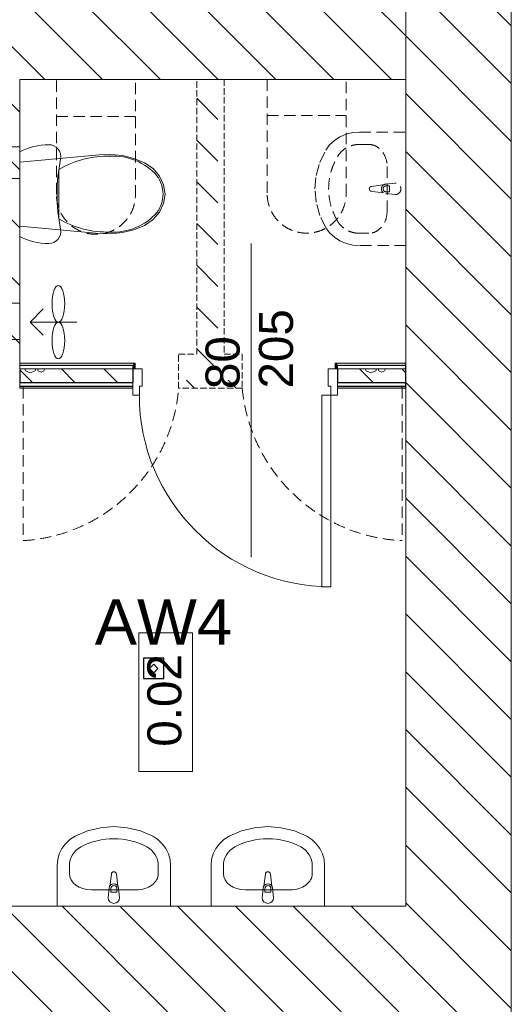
# Model space of a CAD drawing. Header units: millimetres. Extents: x -146116 to 602001, y -318793 to 100489.
# Tile 86 of 100: x 332644 to 334809, y -8807 to -4472. Entities that reach past the tile are written whole.
import ezdxf

# ---------------------------------------------------------------- set-up
doc = ezdxf.new("R2010")
doc.units = ezdxf.units.MM
doc.header["$LTSCALE"] = 0.1
doc.header["$MEASUREMENT"] = 0
doc.linetypes.add('eks Rzut parteru$0$Dashed_line', pattern=[750, 500, -250])
doc.linetypes.add('eks Rzut parteru$0$Krawędzie ukryte', pattern=[391.222223, 282.222223, -109])
for name, color, linetype, lineweight in [('eks Rzut parteru$0$Nowe_2D - Ogólne_Nr_pióra__1', 8, 'Continuous', 13), ('eks Rzut parteru$0$Nowe_2D - Ogólne_Nr_pióra__20', 8, 'Continuous', 13), ('eks Rzut parteru$0$Nowe_2D - Ogólne_Nr_pióra__6', 8, 'Continuous', 13), ('eks Rzut parteru$0$Nowe_320-W Umeblowanie_Nr_pióra__6', 8, 'Continuous', 13), ('eks Rzut parteru$0$Nowe_830-G Teksty Etykiety_Nr_pióra__6', 8, 'Continuous', 13), ('eks Rzut parteru$0$Nowe_Drzwi ARCHICAD_Nr_pióra__27', 8, 'Continuous', 25), ('eks Rzut parteru$0$Nowe_Drzwi ARCHICAD_Nr_pióra__3', 8, 'Continuous', 13), ('eks Rzut parteru$0$Nowe_Drzwi ARCHICAD_Nr_pióra__47', 8, 'Continuous', 15), ('eks Rzut parteru$0$Nowe_Drzwi ARCHICAD_Nr_pióra__6', 8, 'Continuous', 13), ('eks Rzut parteru$0$Nowe_Konstrukcja - Stropy_Nr_pióra__20', 8, 'Continuous', 13), ('eks Rzut parteru$0$Nowe_Konstrukcja - Ściany zew_Nr_pióra__1', 8, 'Continuous', 13), ('eks Rzut parteru$0$Nowe_Konstrukcja - Ściany zew_Nr_pióra__27', 8, 'Continuous', 25), ('eks Rzut parteru$0$Nowe_Konstrukcja - Ściany zew_Nr_pióra__47', 8, 'Continuous', 15), ('eks Rzut parteru$0$poziom_1 (1)_4_0_Nr_pióra__81_Nr_pióra__4', 8, 'Continuous', 18), ('eks Rzut parteru$0$poziom_1 (1)_4_2D - Ogólne_Nr_pióra__1_Nr_pióra__7', 8, 'Continuous', 18), ('eks Rzut parteru$0$poziom_1 (1)_4_Konstrukcja - Stropy_Nr_pióra__81_Nr_pióra__4', 8, 'Continuous', 18), ('eks Rzut parteru$0$poziom_1 (1)_4_Konstrukcja - Ściany zew_Nr_pióra__107_Nr_pióra__10', 8, 'Continuous', 18), ('eks Rzut parteru$0$poziom_1 (1)_4_Konstrukcja - Ściany zew_Nr_pióra__27_Nr_pióra__7', 8, 'Continuous', 18), ('eks Rzut parteru$0$poziom_1 (1)_4_Metryczki pomieszczeń ArchiCADa_Nr_pióra__6_Nr_pióra__5', 8, 'Continuous', 18)]:
    doc.layers.add(name, color=color, linetype=linetype, lineweight=lineweight)
for name, color, linetype in [('eks Rzut parteru$0$Nowe_Drzwi ARCHICAD', 8, 'Continuous'), ('eks Rzut parteru$0$Nowe_Konstrukcja - Ściany zew', 8, 'Continuous'), ('LUXIONA', 92, 'Continuous'), ('REWIZJA_1', 6, 'Continuous')]:
    doc.layers.add(name, color=color, linetype=linetype)
doc.styles.add('ARIAL', font='arial.ttf')
doc.styles.add('eks Rzut parteru$0$GENERATED_STYLE_1', font='arial.ttf')
doc.styles.add('eks Rzut parteru$0$GENERATED_STYLE_5', font='arial.ttf')
pattern_1 = [(135, (247210.2, -28905.45), (127.2792, 127.2792), [])]

# ---------------------------------------------------------------- blocks, each defined once
blk = doc.blocks.new('*X60')
at = {"layer": 'eks Rzut parteru$0$Nowe_Konstrukcja - Ściany zew_Nr_pióra__1', "color": 7, "linetype": 'Continuous', "lineweight": 13}
for p, q in [((79923.9, 8486.4), (79939.3, 8501.8)), ((79932.1, 8409.9), (79923.9, 8413.3)), ((79923.9, 8381.4), (79932.1, 8384.8)), ((79931.7, 8371.3), (79923.9, 8374.6)), ((79940.7, 8349.7), (79931.7, 8371.3)), ((79937.3, 8397.4), (79932.1, 8409.9)), ((79932.1, 8384.8), (79937.3, 8397.4)), ((79923.9, 8298.9), (79983.9, 8358.9)), ((79923.9, 8324.9), (79931.7, 8328.1)), ((79931.7, 8328.1), (79940.7, 8349.7))]:
    blk.add_line(p, q, dxfattribs=at)
blk = doc.blocks.new('*X61')
at = {"layer": 'eks Rzut parteru$0$Nowe_Konstrukcja - Ściany zew_Nr_pióra__1', "color": 7, "linetype": 'Continuous', "lineweight": 13}
for p, q in [((79923.9, 7173.9), (79983.9, 7233.9)), ((79923.9, 6986.4), (79983.9, 7046.4)), ((79932.1, 6909.9), (79923.9, 6913.3)), ((79937.3, 6897.4), (79932.1, 6909.9)), ((79932.1, 6884.8), (79937.3, 6897.4)), ((79923.9, 6881.4), (79932.1, 6884.8)), ((79931.7, 6871.3), (79923.9, 6874.6)), ((79927.9, 6802.9), (79983.9, 6858.9)), ((79940.7, 6849.7), (79931.7, 6871.3)), ((79923.9, 6824.9), (79931.7, 6828.1)), ((79931.7, 6828.1), (79940.7, 6849.7))]:
    blk.add_line(p, q, dxfattribs=at)
blk = doc.blocks.new('eks Rzut parteru$0$Drzwi 21')
at = {"layer": 'eks Rzut parteru$0$Nowe_Drzwi ARCHICAD_Nr_pióra__27', "color": 7, "linetype": 'Continuous', "lineweight": 25}
for p, q in [((-450, -115), (-450, -55)), ((-450, -115), (-450, -55)), ((450, -115), (450, -55)), ((450, -115), (450, -55))]:
    blk.add_line(p, q, dxfattribs=at)
at = {"layer": 'eks Rzut parteru$0$Nowe_Drzwi ARCHICAD_Nr_pióra__3', "color": 7, "linetype": 'Continuous', "lineweight": 13}
blk.add_arc((422, 0), 844, 90, 180, dxfattribs=at)
at = {"layer": 'eks Rzut parteru$0$Nowe_Drzwi ARCHICAD_Nr_pióra__47', "color": 7, "linetype": 'Continuous', "lineweight": 15}
for p, q in [((-450, -40), (-450, -30)), ((-450, -40), (-450, -30)), ((-450, -55), (-450, -40)), ((-450, -55), (-450, -40)), ((450, -40), (450, -30)), ((450, -40), (450, -30)), ((450, -55), (450, -40)), ((450, -55), (450, -40)), ((-440, -115), (-440, -140)), ((440, -115), (440, -140)), ((-450, -140), (-440, -140)), ((450, -140), (440, -140))]:
    blk.add_line(p, q, dxfattribs=at)
at = {"layer": 'eks Rzut parteru$0$Nowe_Drzwi ARCHICAD_Nr_pióra__6', "color": 5, "linetype": 'Continuous', "lineweight": 13}
for p, q in [((382, 0), (382, 844)), ((382, 844), (422, 844)), ((422, 844), (422, 0)), ((-422, 0), (-450, 0)), ((-450, 0), (-450, -115)), ((-422, -40), (-422, 0)), ((422, 0), (382, 0)), ((450, 0), (422, 0)), ((422, 0), (422, -40)), ((450, -115), (450, 0)), ((-410, -40), (-422, -40)), ((-410, -115), (-410, -40)), ((422, -40), (410, -40)), ((410, -40), (410, -115)), ((-450, -115), (-410, -115)), ((410, -115), (450, -115))]:
    blk.add_line(p, q, dxfattribs=at)
blk = doc.blocks.new('eks Rzut parteru')
at = {"layer": 'eks Rzut parteru$0$Nowe_Konstrukcja - Ściany zew', "linetype": 'Continuous', "lineweight": 0}
for points in [[(243695.2, -16180.5), (243695.2, -16190.5), (244194.1, -16190.5), (244194.1, -16180.5)], [(244204.1, -16180.5), (244194.1, -16180.5), (244194.1, -16190.5), (244194.1, -16205.5), (244204.1, -16205.5)], [(245094.1, -16180.5), (245084.1, -16180.5), (245084.1, -16205.5), (245094.1, -16205.5), (245094.1, -16190.5)], [(245394.1, -16180.5), (245094.1, -16180.5), (245094.1, -16190.5), (245394.1, -16190.5)], [(243695.2, -16280.5), (243695.2, -16290.5), (244194.1, -16290.5), (244194.1, -16280.5)], [(245394.1, -16290.5), (245394.1, -16280.5), (245094.1, -16280.5), (245094.1, -16290.5)]]:
    blk.add_hatch(color=256, dxfattribs=at).paths.add_polyline_path(points)
at = {"layer": 'eks Rzut parteru$0$poziom_1 (1)_4_Konstrukcja - Ściany zew_Nr_pióra__107_Nr_pióra__10', "linetype": 'Continuous', "lineweight": 18}
h = blk.add_hatch(dxfattribs=at)
h.set_pattern_fill('BLOCZKI_CERAMICZNE_0004', color=256, angle=270, style=0, pattern_type=2)
h.set_pattern_definition(pattern_1)
h.paths.add_polyline_path([(245860.2, -19035.5), (245860.2, -10485.5), (245395.2, -10950.5), (245395.2, -18570.5)])
h = blk.add_hatch(dxfattribs=at)
h.set_pattern_fill('BLOCZKI_CERAMICZNE_0004', color=256, angle=270, style=0, pattern_type=2)
h.set_pattern_definition(pattern_1)
h.paths.add_polyline_path([(245395.2, -14480.5), (241425.2, -14480.5), (241425.2, -14930.5), (245395.2, -14930.5)])
h = blk.add_hatch(dxfattribs=at)
h.set_pattern_fill('BLOCZKI_CERAMICZNE_0004', color=256, angle=270, style=0, pattern_type=2)
h.set_pattern_definition(pattern_1)
h.paths.add_polyline_path([(243695.2, -16140.5), (243695.2, -14930.5), (243195.2, -14930.5), (243195.2, -16140.5)])
h = blk.add_hatch(dxfattribs=at)
h.set_pattern_fill('BLOCZKI_CERAMICZNE_0004', color=256, angle=270, style=0, pattern_type=2)
h.set_pattern_definition(pattern_1)
h.paths.add_polyline_path([(243195.2, -16140.5), (243195.2, -16290.5), (243695.2, -16290.5), (243695.2, -16140.5)])
h = blk.add_hatch(dxfattribs=at)
h.set_pattern_fill('BLOCZKI_CERAMICZNE_0004', color=256, angle=270, style=0, pattern_type=2)
h.set_pattern_definition(pattern_1)
h.paths.add_polyline_path([(243180.2, -19035.5), (245860.2, -19035.5), (245395.2, -18570.5), (242715.2, -18570.5)])
at = {"layer": 'eks Rzut parteru$0$Nowe_2D - Ogólne_Nr_pióra__1', "linetype": 'Continuous', "lineweight": 13}
for p, q in [((243553.9, -15915.5), (243695.2, -15915.5)), ((243695.2, -15915.5), (243695.2, -16075.5)), ((243741.2, -15999.2), (243799.1, -15941.3)), ((243946.4, -15999.2), (243741.2, -15999.2)), ((243741.2, -15999.2), (243799.1, -16057.1)), ((243695.2, -16075.5), (243553.9, -16075.5))]:
    blk.add_line(p, q, dxfattribs=at)
for centre in [(243865.5, -15918.3), (243865.5, -16080.1)]:
    blk.add_ellipse(centre, major_axis=(0, 80.9), ratio=0.345174, dxfattribs=at)
at = {"layer": 'eks Rzut parteru$0$Nowe_2D - Ogólne_Nr_pióra__20', "linetype": 'eks Rzut parteru$0$Dashed_line', "lineweight": 13}
for p, q in [((243857.3, -14935.5), (243857.3, -15445.6)), ((244204.6, -15445.6), (244204.6, -14935.5)), ((244785.3, -14930.5), (244785.3, -15440.6)), ((245132.6, -15440.6), (245132.6, -14930.5)), ((243857.3, -15094.4), (244204.6, -15094.4)), ((244785.3, -15089.4), (245132.6, -15089.4)), ((243710.2, -16285.5), (243710.2, -16961.3)), ((245379.2, -16285.5), (245379.2, -16961.3))]:
    blk.add_line(p, q, dxfattribs=at)
for centre, radius, start, end in [((244031, -15438.6), 173.8, 182.2989, 357.7011), ((244958.9, -15433.6), 173.8, 182.2989, 357.7011), ((243666.4, -16231.5), 731.2, 273.4345, 355.3737), ((245413.5, -16220.5), 741.6, 185.4095, 267.3487)]:
    blk.add_arc(centre, radius, start, end, dxfattribs=at)
at = {"layer": 'eks Rzut parteru$0$Nowe_2D - Ogólne_Nr_pióra__6', "linetype": 'Continuous', "lineweight": 13}
blk.add_line((244714, -15652.4), (244714, -17033.8), dxfattribs=at)
at = {"layer": 'eks Rzut parteru$0$Nowe_320-W Umeblowanie_Nr_pióra__6', "linetype": 'eks Rzut parteru$0$Dashed_line', "lineweight": 13}
for p, q in [((245105.4, -15183.6), (245132.6, -15172)), ((245132.6, -15172), (245161.6, -15164.8)), ((245161.6, -15164.8), (245191.6, -15162.4)), ((245191.6, -15162.4), (245395.2, -15162.4)), ((245395.2, -15162.4), (245395.2, -15662.4)), ((245060.2, -15218.9), (245081.1, -15199.5)), ((245081.1, -15199.5), (245105.4, -15183.6)), ((245232.3, -15216.7), (245191.6, -15216.7)), ((245016.9, -15295.7), (245043.6, -15241.4)), ((245043.6, -15241.4), (245060.2, -15218.9)), ((245000.7, -15353.2), (245016.9, -15295.7)), ((245313.1, -15313.4), (245313.1, -15511.4)), ((244995.2, -15412.4), (245000.7, -15353.2)), ((245307.2, -15391.4), (245349.1, -15387.4)), ((245000.7, -15471.5), (244995.2, -15412.4)), ((245244.7, -15401.3), (245297.7, -15394.6)), ((245297.7, -15430.1), (245244.7, -15423.5)), ((245349.1, -15437.4), (245307.2, -15433.4)), ((245324.2, -15398.8), (245309.4, -15398.8)), ((245309.4, -15426), (245324.2, -15426)), ((245324.2, -15426), (245324.2, -15398.8)), ((245016.9, -15529), (245000.7, -15471.5)), ((245043.6, -15583.4), (245016.9, -15529)), ((245060.2, -15605.8), (245043.6, -15583.4)), ((245081.1, -15625.3), (245060.2, -15605.8)), ((245105.4, -15641.1), (245081.1, -15625.3)), ((245132.6, -15652.8), (245105.4, -15641.1)), ((245232.3, -15608), (245191.6, -15608)), ((245161.6, -15660), (245132.6, -15652.8)), ((245191.6, -15662.4), (245161.6, -15660)), ((245395.2, -15662.4), (245191.6, -15662.4))]:
    blk.add_line(p, q, dxfattribs=at)
at = {"layer": 'eks Rzut parteru$0$Nowe_320-W Umeblowanie_Nr_pióra__6', "linetype": 'Continuous', "lineweight": 13}
for p, q in [((243710.3, -15241.6), (243695.2, -15248.7)), ((243695.2, -15248.7), (243695.2, -15622.2)), ((243725.7, -15235.4), (243710.3, -15241.6)), ((243741.5, -15230.1), (243725.7, -15235.4)), ((243757.6, -15225.7), (243741.5, -15230.1)), ((243773.9, -15222.3), (243757.6, -15225.7)), ((243790.4, -15219.9), (243773.9, -15222.3)), ((243807, -15218.4), (243790.4, -15219.9)), ((243823.7, -15218), (243807, -15218.4)), ((243835.2, -15219.2), (243823.7, -15218)), ((243846.2, -15223), (243835.2, -15219.2)), ((243856.1, -15229.1), (243846.2, -15223)), ((243864.3, -15237.2), (243856.1, -15229.1)), ((243870.7, -15247), (243864.3, -15237.2)), ((243874.7, -15257.9), (243870.7, -15247)), ((243876.2, -15269.4), (243874.7, -15257.9)), ((244097.3, -15260.5), (244045.6, -15262.1)), ((244148.6, -15266), (244097.3, -15260.5)), ((244045.6, -15262.1), (243695.2, -15294.5)), ((243868.4, -15319.2), (243875.1, -15281)), ((243875.1, -15281), (243876.2, -15269.4)), ((244198.4, -15278.4), (244148.6, -15266)), ((244245.3, -15297.5), (244198.4, -15278.4)), ((244282.5, -15323.1), (244245.3, -15297.5)), ((243863.5, -15357.8), (243868.4, -15319.2)), ((243868.2, -15326.5), (243868.2, -15544.4)), ((244311, -15356.1), (244282.5, -15323.1)), ((243860.6, -15396.6), (243863.5, -15357.8)), ((244299.7, -15354.4), (244299.7, -15354.4)), ((244329, -15394.4), (244311, -15356.1)), ((243859.6, -15435.5), (243860.6, -15396.6)), ((244335.2, -15435.5), (244329, -15394.4)), ((243860.6, -15474.3), (243859.6, -15435.5)), ((243863.5, -15513.1), (243860.6, -15474.3)), ((244311, -15514.8), (244329, -15476.5)), ((244326.6, -15435.5), (244326.6, -15435.5)), ((244329, -15476.5), (244335.2, -15435.5)), ((243868.4, -15551.7), (243863.5, -15513.1)), ((244282.5, -15547.9), (244311, -15514.8)), ((243875.1, -15590), (243868.4, -15551.7)), ((244245.3, -15573.4), (244282.5, -15547.9)), ((243695.2, -15576.4), (244045.6, -15608.8)), ((243874.7, -15613), (243876.2, -15601.5)), ((243876.2, -15601.5), (243875.1, -15590)), ((244097.3, -15610.4), (244148.6, -15604.9)), ((244148.6, -15604.9), (244198.4, -15592.5)), ((244198.4, -15592.5), (244245.3, -15573.4)), ((243695.2, -15622.2), (243710.3, -15629.3)), ((243710.3, -15629.3), (243725.7, -15635.5)), ((243725.7, -15635.5), (243741.5, -15640.8)), ((243741.5, -15640.8), (243757.6, -15645.2)), ((243757.6, -15645.2), (243773.9, -15648.6)), ((243773.9, -15648.6), (243790.4, -15651)), ((243790.4, -15651), (243807, -15652.5)), ((243835.2, -15651.7), (243846.2, -15647.9)), ((243846.2, -15647.9), (243856.1, -15641.8)), ((243856.1, -15641.8), (243864.3, -15633.7)), ((243864.3, -15633.7), (243870.7, -15623.9)), ((243870.7, -15623.9), (243874.7, -15613)), ((244045.6, -15608.8), (244097.3, -15610.4)), ((243807, -15652.5), (243823.7, -15653)), ((243823.7, -15653), (243835.2, -15651.7))]:
    blk.add_line(p, q, dxfattribs=at)
at = {"layer": 'eks Rzut parteru$0$Nowe_320-W Umeblowanie_Nr_pióra__6', "linetype": 'eks Rzut parteru$0$Dashed_line', "lineweight": 13}
for centre, radius, start, end in [((245349.1, -15412.4), 25, 270, 90), ((245246.1, -15412.4), 11.2, 97.1389, 262.8611), ((245309.1, -15412.4), 21.1, 95.1696, 264.8304), ((245309.4, -15412.4), 13.6, 90, 270)]:
    blk.add_arc(centre, radius, start, end, dxfattribs=at)
at = {"layer": 'eks Rzut parteru$0$Nowe_320-W Umeblowanie_Nr_pióra__6', "linetype": 'eks Rzut parteru$0$Dashed_line', "lineweight": 13, "extrusion": (0, 0, -1)}
for centre, major_axis, ratio, start_param, end_param in [((245191.6, -15313.3), (107.7, 0), 0.896739, 3.638567, 4.712389), ((245232.3, -15313.5), (0, 96.7), 0.835889, 0, 1.570796), ((245395.2, -15412.4), (339.4, 0), 0.896739, 2.644618, 3.638567), ((245232.3, -15511.3), (0, 96.7), 0.835889, 1.570796, 3.141593), ((245191.6, -15511.4), (107.7, 0), 0.896739, 1.570796, 2.644618)]:
    blk.add_ellipse(centre, major_axis=major_axis, ratio=ratio, start_param=start_param, end_param=end_param, dxfattribs=at)
at = {"layer": 'eks Rzut parteru$0$Nowe_320-W Umeblowanie_Nr_pióra__6', "linetype": 'Continuous', "lineweight": 13}
for centre, major_axis, start_param, end_param in [((244083.1, -15693.5), (-425.5, 0), 4.688773, 5.241794), ((244107.5, -15524.9), (-257.1, 0), 3.867532, 4.76812), ((244188, -15436.3), (-138.6, 0), 3.147454, 3.774097), ((244188, -15434.6), (-138.6, 0), 2.509088, 3.135732), ((244107.5, -15346), (-257.1, 0), 1.515065, 2.415654), ((244083.1, -15177.4), (-425.5, 0), 1.041392, 1.594412)]:
    blk.add_ellipse(centre, major_axis=major_axis, ratio=0.999377, start_param=start_param, end_param=end_param, dxfattribs=at)
for p in [(244093.2, -15268.4), (243868.2, -15326.5), (244299.7, -15516.5), (244093.2, -15602.5)]:
    blk.add_point(p, dxfattribs=at)
at = {"layer": 'eks Rzut parteru$0$Nowe_Konstrukcja - Stropy_Nr_pióra__20', "linetype": 'eks Rzut parteru$0$Krawędzie ukryte', "lineweight": 13}
for p, q in [((244475.2, -16140.5), (244475.2, -14930.5)), ((244475.2, -14930.5), (244595.2, -14930.5)), ((244595.2, -14930.5), (244595.2, -16140.5)), ((244395.2, -16290.5), (244395.2, -16140.5)), ((244395.2, -16140.5), (244475.2, -16140.5)), ((244595.2, -16140.5), (244675.2, -16140.5)), ((244675.2, -16140.5), (244675.2, -16290.5)), ((244675.2, -16290.5), (244395.2, -16290.5))]:
    blk.add_line(p, q, dxfattribs=at)
at = {"layer": 'eks Rzut parteru$0$Nowe_Konstrukcja - Stropy_Nr_pióra__20', "linetype": 'Continuous', "lineweight": 13}
for p, q in [((244475.2, -15013.5), (244568, -15106.2)), ((244475.2, -15197.3), (244568, -15290.1)), ((244475.2, -15381.1), (244568, -15473.9)), ((244475.2, -15565), (244568, -15657.8)), ((244475.2, -15748.8), (244568, -15841.6)), ((244475.2, -15932.7), (244568, -16025.5)), ((244475.2, -16116.5), (244568, -16209.3)), ((244430.1, -16255.3), (244465.3, -16290.5)), ((244613.9, -16255.3), (244649.1, -16290.5))]:
    blk.add_line(p, q, dxfattribs=at)
at = {"layer": 'eks Rzut parteru$0$Nowe_Konstrukcja - Ściany zew_Nr_pióra__27', "linetype": 'Continuous', "lineweight": 25}
for p, q in [((244194.1, -16205.5), (244194.1, -16265.5)), ((245094.1, -16205.5), (245094.1, -16265.5)), ((243695.2, -16265.5), (244194.1, -16265.5)), ((243695.2, -16280.5), (244194.1, -16280.5)), ((245094.1, -16265.5), (245394.1, -16265.5)), ((245094.1, -16280.5), (245394.1, -16280.5))]:
    blk.add_line(p, q, dxfattribs=at)
at = {"layer": 'eks Rzut parteru$0$Nowe_Konstrukcja - Ściany zew_Nr_pióra__27', "linetype": 'Continuous', "lineweight": 25, "flags": 128}
for points in [[(243695.2, -16205.5), (243695.2, -16265.5)], [(245394.1, -16205.5), (245394.1, -16265.5)]]:
    blk.add_lwpolyline(points, dxfattribs=at)
at = {"layer": 'eks Rzut parteru$0$Nowe_Konstrukcja - Ściany zew_Nr_pióra__47', "linetype": 'Continuous', "lineweight": 15}
for p, q in [((243695.2, -16180.5), (243695.2, -16205.5)), ((244204.1, -16180.5), (243695.2, -16180.5)), ((244194.1, -16190.5), (243695.2, -16190.5)), ((244194.1, -16205.5), (243695.2, -16205.5)), ((244194.1, -16190.5), (244194.1, -16205.5)), ((244194.1, -16205.5), (244204.1, -16205.5)), ((244204.1, -16205.5), (244204.1, -16180.5)), ((245084.1, -16205.5), (245084.1, -16180.5)), ((245394.1, -16180.5), (245084.1, -16180.5)), ((245094.1, -16205.5), (245084.1, -16205.5)), ((245394.1, -16190.5), (245094.1, -16190.5)), ((245094.1, -16190.5), (245094.1, -16205.5)), ((245394.1, -16205.5), (245094.1, -16205.5)), ((245394.1, -16180.5), (245394.1, -16205.5)), ((243695.2, -16265.5), (243695.2, -16290.5)), ((244194.1, -16265.5), (244194.1, -16290.5)), ((245094.1, -16265.5), (245094.1, -16290.5)), ((245394.1, -16265.5), (245394.1, -16290.5))]:
    blk.add_line(p, q, dxfattribs=at)
at = {"layer": 'eks Rzut parteru$0$Nowe_Konstrukcja - Ściany zew_Nr_pióra__47', "linetype": 'Continuous', "lineweight": 15, "flags": 128}
for points in [[(243695.2, -16290.5), (244194.1, -16290.5)], [(245094.1, -16290.5), (245394.1, -16290.5)]]:
    blk.add_lwpolyline(points, dxfattribs=at)
at = {"layer": 'eks Rzut parteru$0$poziom_1 (1)_4_0_Nr_pióra__81_Nr_pióra__4', "linetype": 'Continuous', "lineweight": 18}
for p, q in [((243993.4, -18239.5), (243939.1, -18262.8)), ((244050.9, -18225.2), (243993.4, -18239.5)), ((244110, -18220.5), (244050.9, -18225.2)), ((244169.2, -18225.2), (244110, -18220.5)), ((244226.7, -18239.5), (244169.2, -18225.2)), ((244281, -18262.8), (244226.7, -18239.5)), ((244671.5, -18239.5), (244617.2, -18262.8)), ((244729.1, -18225.2), (244671.5, -18239.5)), ((244788.2, -18220.5), (244729.1, -18225.2)), ((244847.3, -18225.2), (244788.2, -18220.5)), ((244904.8, -18239.5), (244847.3, -18225.2)), ((244959.2, -18262.8), (244904.8, -18239.5)), ((243897.1, -18295.6), (243881.3, -18316.9)), ((243916.6, -18277.3), (243897.1, -18295.6)), ((243939.1, -18262.8), (243916.6, -18277.3)), ((244303.5, -18277.3), (244281, -18262.8)), ((244323, -18295.6), (244303.5, -18277.3)), ((244338.8, -18316.9), (244323, -18295.6)), ((244575.3, -18295.6), (244559.4, -18316.9)), ((244594.7, -18277.3), (244575.3, -18295.6)), ((244617.2, -18262.8), (244594.7, -18277.3)), ((244981.7, -18277.3), (244959.2, -18262.8)), ((245001.1, -18295.6), (244981.7, -18277.3)), ((245016.9, -18316.9), (245001.1, -18295.6)), ((243881.3, -18316.9), (243869.6, -18340.7)), ((244350.5, -18340.7), (244338.8, -18316.9)), ((244559.4, -18316.9), (244547.8, -18340.7)), ((245028.6, -18340.7), (245016.9, -18316.9)), ((243862.5, -18366), (243860, -18392.3)), ((243869.6, -18340.7), (243862.5, -18366)), ((244357.6, -18366), (244350.5, -18340.7)), ((244360, -18392.3), (244357.6, -18366)), ((244540.6, -18366), (244538.2, -18392.3)), ((244547.8, -18340.7), (244540.6, -18366)), ((245035.8, -18366), (245028.6, -18340.7)), ((245038.2, -18392.3), (245035.8, -18366)), ((243860, -18392.3), (243860, -18570.5)), ((243914.4, -18427.9), (243914.4, -18392.3)), ((244305.7, -18427.9), (244305.7, -18392.3)), ((244360, -18570.5), (244360, -18392.3)), ((244538.2, -18392.3), (244538.2, -18570.5)), ((244592.5, -18427.9), (244592.5, -18392.3)), ((244983.8, -18427.9), (244983.8, -18392.3)), ((245038.2, -18570.5), (245038.2, -18392.3)), ((244098.9, -18429.2), (244092.3, -18482.2)), ((244098.9, -18429.2), (244098.9, -18429.2)), ((244127.8, -18482.2), (244121.1, -18429.2)), ((244777.1, -18429.2), (244770.5, -18482.2)), ((244777.1, -18429.2), (244777.1, -18429.2)), ((244805.9, -18482.2), (244799.3, -18429.2)), ((244011, -18498.6), (244209.1, -18498.6)), ((244089, -18491.7), (244085, -18533.6)), ((244089, -18491.7), (244089, -18491.6)), ((244096.4, -18508.7), (244096.4, -18493.9)), ((244123.6, -18508.7), (244096.4, -18508.7)), ((244123.6, -18493.9), (244123.6, -18508.7)), ((244127.8, -18482.2), (244127.8, -18482.1)), ((244135, -18533.6), (244131, -18491.7)), ((244689.2, -18498.6), (244887.2, -18498.6)), ((244767.2, -18491.7), (244763.2, -18533.6)), ((244767.2, -18491.7), (244767.2, -18491.6)), ((244774.6, -18508.7), (244774.6, -18493.9)), ((244801.8, -18508.7), (244774.6, -18508.7)), ((244801.8, -18493.9), (244801.8, -18508.7)), ((244805.9, -18482.2), (244805.9, -18482.1)), ((244813.2, -18533.6), (244809.2, -18491.7)), ((244135, -18533.6), (244135, -18533.6)), ((244813.2, -18533.6), (244813.2, -18533.6)), ((243860, -18570.5), (244360, -18570.5)), ((244538.2, -18570.5), (245038.2, -18570.5))]:
    blk.add_line(p, q, dxfattribs=at)
for centre, radius, start, end in [((244110, -18430.6), 11.2, 7.1389, 172.8611), ((244788.2, -18430.6), 11.2, 7.1389, 172.8611), ((244110, -18493.6), 21.1, 5.1696, 174.8304), ((244110, -18493.9), 13.6, 0, 180), ((244788.2, -18493.6), 21.1, 5.1696, 174.8304), ((244788.2, -18493.9), 13.6, 0, 180), ((244110, -18533.6), 25, 180, 0), ((244788.2, -18533.6), 25, 180, 0)]:
    blk.add_arc(centre, radius, start, end, dxfattribs=at)
for centre, major_axis, ratio, start_param, end_param in [((244110, -18570.5), (-304.3, 0), 0.975758, 4.215414, 5.209364), ((244788.2, -18570.5), (-304.3, 0), 0.975758, 4.215414, 5.209364), ((244011, -18392.3), (-96.6, 0), 0.975758, 5.209364, 6.283185), ((244209.1, -18392.3), (-96.6, 0), 0.975758, 3.141593, 4.215414), ((244689.1, -18392.3), (-96.6, 0), 0.975758, 5.209364, 6.283185), ((244887.2, -18392.3), (-96.6, 0), 0.975758, 3.141593, 4.215414), ((244011.1, -18427.9), (-96.7, 0), 0.731403, 0, 1.570796), ((244209, -18427.9), (-96.7, 0), 0.731403, 1.570796, 3.141593), ((244689.3, -18427.9), (-96.7, 0), 0.731403, 0, 1.570796), ((244887.1, -18427.9), (-96.7, 0), 0.731403, 1.570796, 3.141593)]:
    blk.add_ellipse(centre, major_axis=major_axis, ratio=ratio, start_param=start_param, end_param=end_param, dxfattribs=at)
at = {"layer": 'eks Rzut parteru$0$poziom_1 (1)_4_2D - Ogólne_Nr_pióra__1_Nr_pióra__7', "linetype": 'Continuous', "lineweight": 18, "flags": 128}
blk.add_lwpolyline([(243695.2, -15367.3), (243325.7, -15367.3), (243325.7, -15227.3), (243695.2, -15227.3)], dxfattribs=at)
at = {"layer": 'eks Rzut parteru$0$poziom_1 (1)_4_Konstrukcja - Stropy_Nr_pióra__81_Nr_pióra__4', "linetype": 'Continuous', "lineweight": 18, "flags": 128}
blk.add_lwpolyline([(241425.2, -16865.5), (241425.2, -10950.5), (245395.2, -10945.7), (245395.2, -18570.5), (240975.2, -18570.5)], dxfattribs=at)
at = {"layer": 'eks Rzut parteru$0$poziom_1 (1)_4_Konstrukcja - Ściany zew_Nr_pióra__27_Nr_pióra__7', "linetype": 'Continuous', "lineweight": 18}
for p, q in [((243695.2, -16290.5), (243695.2, -14930.5)), ((245395.2, -14930.5), (245395.2, -18570.5)), ((245395.2, -18570.5), (242695.2, -18570.5))]:
    blk.add_line(p, q, dxfattribs=at)
at = {"layer": 'eks Rzut parteru$0$poziom_1 (1)_4_Konstrukcja - Ściany zew_Nr_pióra__27_Nr_pióra__7', "linetype": 'Continuous', "lineweight": 18, "flags": 128}
for points in [[(245860.2, -19035.5), (245860.2, -10485.5)], [(243695.2, -14930.5), (245395.2, -14930.5)]]:
    blk.add_lwpolyline(points, dxfattribs=at)
at = {"layer": 'eks Rzut parteru$0$poziom_1 (1)_4_Metryczki pomieszczeń ArchiCADa_Nr_pióra__6_Nr_pióra__5', "linetype": 'Continuous', "lineweight": 18}
for p, q in [((244219.9, -17977.4), (244219.9, -17367.3)), ((244219.9, -17367.3), (244455.6, -17367.3)), ((244455.6, -17367.3), (244455.6, -17977.4)), ((244455.6, -17977.4), (244219.9, -17977.4))]:
    blk.add_line(p, q, dxfattribs=at)
at = {"layer": 'eks Rzut parteru$0$Nowe_Drzwi ARCHICAD', "linetype": 'Continuous', "lineweight": 13, "xscale": -1, "zscale": 1000, "rotation": 180}
blk.add_blockref('eks Rzut parteru$0$Drzwi 21', (244644.1, -16320.5), dxfattribs=at)
at = {"layer": 'eks Rzut parteru$0$Nowe_Konstrukcja - Ściany zew', "lineweight": 25, "rotation": 270}
for name in ['*X61', '*X60']:
    blk.add_blockref(name, (236892.3, 63718.5), dxfattribs=at)
at = {"layer": 'eks Rzut parteru$0$Nowe_830-G Teksty Etykiety_Nr_pióra__6', "linetype": 'Continuous', "lineweight": 13, "style": 'eks Rzut parteru$0$GENERATED_STYLE_5'}
for s, p in [('205', (244898.7, -16291.6)), ('80', (244663.7, -16294))]:
    blk.add_text(s, height=150, rotation=90, dxfattribs=at).set_placement(p)
at = {"layer": 'eks Rzut parteru$0$poziom_1 (1)_4_Metryczki pomieszczeń ArchiCADa_Nr_pióra__6_Nr_pióra__5', "linetype": 'Continuous', "lineweight": 18, "insert": (244257.2, -17868.7), "char_height": 150, "attachment_point": 1, "rotation": 90, "style": 'eks Rzut parteru$0$GENERATED_STYLE_1'}
blk.add_mtext('\\A1;0.02', dxfattribs=at)
blk = doc.blocks.new('LUXIONA - LVNO')
at = {"layer": 'LUXIONA', "color": 1, "lineweight": -2}
for p, q in [((9, 9), (0, 9)), ((0, 9), (0, 0)), ((9, 0), (9, 9)), ((0, 0), (9, 0))]:
    blk.add_line(p, q, dxfattribs=at)
blk.add_lwpolyline([(4.48, 6.3), (2.62, 4.45), (4.48, 2.6), (6.33, 4.45)], close=True, dxfattribs=at)
at = {"layer": 'LUXIONA', "color": 1, "style": 'ARIAL', "flags": 4}
for tag, p in [('TYP', (-13.79, 32.2, -23.7)), ('OBW', (-19.09, -28.02, -23.7))]:
    blk.add_attdef(tag, p, '', height=20, dxfattribs=at)

msp = doc.modelspace()

# ---------------------------------------------------------------- block references
at = {"layer": 'REWIZJA_1'}
msp.add_blockref('eks Rzut parteru', (88948.8, 10195.8), dxfattribs=at)

# ---------------------------------------------------------------- next in the draw order: block references
at = {"layer": 'LUXIONA'}
ref = msp.add_blockref('LUXIONA - LVNO', (333189.4, -7373), dxfattribs=dict(at, xscale=10, yscale=10, zscale=10))
ref.add_attrib('TYP', 'AW4', (332974.5, -7223.9, -237), dxfattribs={"color": 1, "height": 200, "style": 'ARIAL'})

doc.saveas('drawing.dxf')
